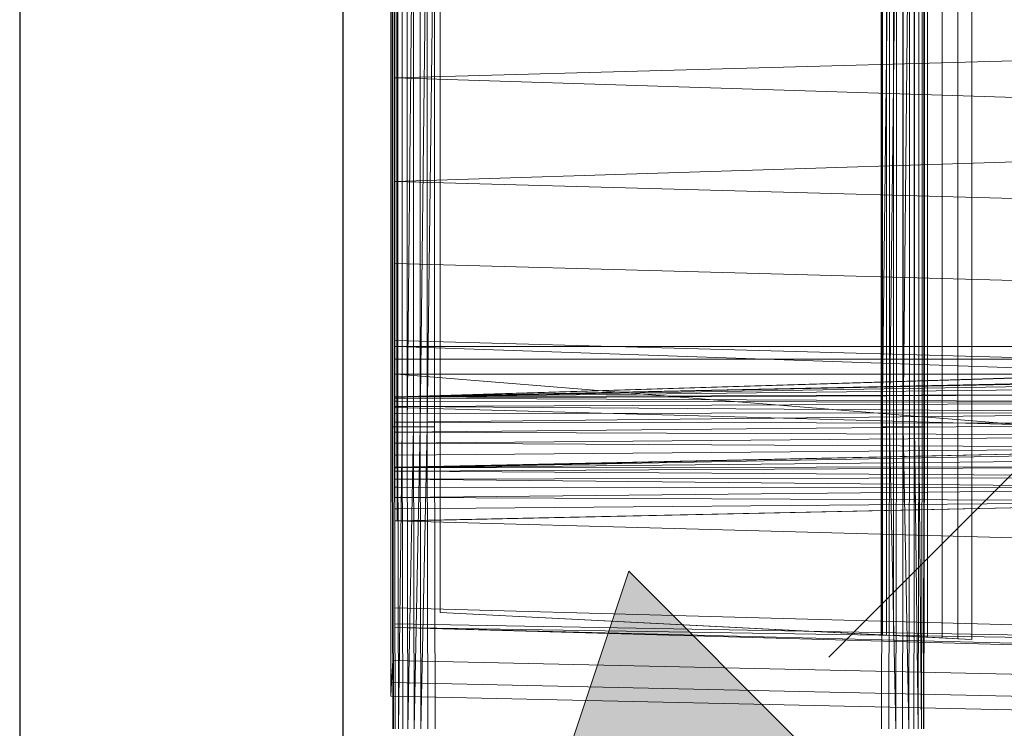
# Model space of a CAD drawing. Header units: metres. Extents: x 397.7 to 427.5, y 12.7 to 28.4.
# Tile 83 of 128: x 407.44 to 407.744, y 27.046 to 27.265. Entities that reach past the tile are written whole.
import ezdxf

# ---------------------------------------------------------------- set-up
doc = ezdxf.new("R2010")
doc.units = ezdxf.units.M
for name, color, linetype, lineweight in [('A-DETL-____-MBND', 7, 'Continuous', 18), ('A-DETL-GENF-OTLN', 7, 'Continuous', 18), ('A-WALL-____-MCUT', 7, 'Continuous', 25), ('A-WALL-____-OTLN', 7, 'Continuous', 25)]:
    doc.layers.add(name, color=color, linetype=linetype, lineweight=lineweight)

# ---------------------------------------------------------------- blocks, each defined once
blk = doc.blocks.new('Family - Inodor P5-151237-08_ENLLUMENAT_P5')
at = {"layer": 'A-DETL-____-MBND', "color": 253, "true_color": 0xaaaaaa}
for p, q in [((0.00056, 0.01465), (0.00056, 0.38826)), ((0.00056, 0.01465), (0.00056, 0.38826)), ((0.16489, 0.38826), (0.16489, 0.01465)), ((0.16489, 0.38826), (0.16489, 0.01465)), ((0, 0.36417), (0, 0.03582)), ((0, 0.03582), (0, 0.36417)), ((0.00056, 0.36417), (0.00056, 0.03582)), ((0.00056, 0.03582), (0.00056, 0.36417)), ((0.15161, 0.36098), (0.15161, 0.0437)), ((0.15205, 0.361), (0.15205, 0.04368)), ((0.15334, 0.36106), (0.15334, 0.04361)), ((0.15546, 0.36117), (0.15546, 0.04351)), ((0.15833, 0.36132), (0.15833, 0.04336)), ((0.16188, 0.3615), (0.16187, 0.04318)), ((0.16598, 0.36171), (0.16598, 0.04297)), ((0.17052, 0.36194), (0.17052, 0.04274)), ((0.17536, 0.36218), (0.17536, 0.04249)), ((0.17966, 0.04228), (0.17966, 0.3624)), ((0.01521, 0.35403), (0.01521, 0.05064)), ((0.01521, 0.35403), (0.01521, 0.05064)), ((0.00036, 0.10805), (0.00036, 0.29485)), ((0.00036, 0.10805), (0.00036, 0.29485)), ((0.00056, 0.10805), (0.00056, 0.29485)), ((0.00056, 0.29485), (0.00056, 0.10805)), ((0.00056, 0.10805), (0.00056, 0.29485)), ((0.00116, 0.10805), (0.00116, 0.29485)), ((0.00116, 0.29485), (0.00116, 0.10805)), ((0.00116, 0.10805), (0.00116, 0.29485)), ((0.00213, 0.10805), (0.00213, 0.29485)), ((0.00213, 0.29485), (0.00213, 0.10805)), ((0.00213, 0.10805), (0.00213, 0.29485)), ((0.00345, 0.10805), (0.00345, 0.29485)), ((0.00345, 0.29485), (0.00345, 0.10805)), ((0.00345, 0.10805), (0.00345, 0.29485)), ((0.00508, 0.10805), (0.00508, 0.29485)), ((0.00508, 0.29485), (0.00508, 0.10805)), ((0.00696, 0.29485), (0.00508, 0.10805)), ((0.00508, 0.10805), (0.00508, 0.29485)), ((0.00508, 0.10805), (0.00696, 0.29485)), ((0.00696, 0.10805), (0.00696, 0.29485)), ((0.00696, 0.10805), (0.00696, 0.29485)), ((0.00696, 0.10805), (0.00696, 0.29485)), ((0.00904, 0.10805), (0.00904, 0.29485)), ((0.00904, 0.29485), (0.00904, 0.10805)), ((0.01126, 0.29485), (0.00904, 0.10805)), ((0.00904, 0.10805), (0.00904, 0.29485)), ((0.00904, 0.10805), (0.01126, 0.29485)), ((0.01126, 0.10805), (0.01126, 0.29485)), ((0.01354, 0.29485), (0.01126, 0.10805)), ((0.01126, 0.10805), (0.01126, 0.29485)), ((0.01126, 0.10805), (0.01126, 0.29485)), ((0.01126, 0.10805), (0.01354, 0.29485)), ((0.01354, 0.10805), (0.01354, 0.29485)), ((0.01354, 0.29485), (0.01354, 0.10805)), ((0.01354, 0.10805), (0.01354, 0.29485)), ((0.15191, 0.10805), (0.15191, 0.29485)), ((0.15191, 0.29485), (0.15191, 0.10805)), ((0.15419, 0.29485), (0.15191, 0.10805)), ((0.15191, 0.10805), (0.15191, 0.29485)), ((0.15191, 0.10805), (0.15419, 0.29485)), ((0.15419, 0.10805), (0.15419, 0.29485)), ((0.15641, 0.29485), (0.15419, 0.10805)), ((0.15419, 0.10805), (0.15419, 0.29485)), ((0.15419, 0.10805), (0.15419, 0.29485)), ((0.15419, 0.10805), (0.15641, 0.29485)), ((0.15641, 0.10805), (0.15641, 0.29485)), ((0.15641, 0.10805), (0.15641, 0.29485)), ((0.15641, 0.10805), (0.15641, 0.29485)), ((0.15849, 0.10805), (0.15849, 0.29485)), ((0.15849, 0.29485), (0.15849, 0.10805)), ((0.16037, 0.29485), (0.15849, 0.10805)), ((0.15849, 0.10805), (0.15849, 0.29485)), ((0.15849, 0.10805), (0.16037, 0.29485)), ((0.16037, 0.10805), (0.16037, 0.29485)), ((0.16037, 0.10805), (0.16037, 0.29485)), ((0.16037, 0.10805), (0.16037, 0.29485)), ((0.162, 0.10805), (0.162, 0.29485)), ((0.162, 0.29485), (0.162, 0.10805)), ((0.162, 0.10805), (0.162, 0.29485)), ((0.16332, 0.10805), (0.16332, 0.29485)), ((0.16332, 0.29485), (0.16332, 0.10805)), ((0.16332, 0.10805), (0.16332, 0.29485)), ((0.16429, 0.10805), (0.16429, 0.29485)), ((0.16429, 0.29485), (0.16429, 0.10805)), ((0.16429, 0.10805), (0.16429, 0.29485)), ((0.16489, 0.10805), (0.16489, 0.29485)), ((0.16489, 0.29485), (0.16489, 0.10805)), ((0.16489, 0.10805), (0.16489, 0.29485)), ((0.16509, 0.29485), (0.16509, 0.10805)), ((0.16509, 0.29485), (0.16509, 0.10805)), ((0.00127, 0.11722), (0.00127, 0.28262)), ((0.00127, 0.13284), (0.00127, 0.26701)), ((0.00127, 0.267), (0.00127, 0.13339)), ((0.00186, 0.13288), (0.00186, 0.26697)), ((0.00186, 0.13288), (0.00186, 0.26697)), ((0.00186, 0.26697), (0.00186, 0.13288)), ((0.00186, 0.13288), (0.00186, 0.26697)), ((0.00127, 0.2159), (0.00127, 0.24131)), ((0.51095, 0.22997), (0.00127, 0.2159)), ((0.51095, 0.19991), (0.00127, 0.2159)), ((0.00127, 0.18393), (0.00127, 0.2159)), ((0.51095, 0.19991), (0.00127, 0.18393)), ((0.51095, 0.16986), (0.00127, 0.18393)), ((0.00127, 0.15852), (0.00127, 0.18393)), ((0.51095, 0.14444), (0.00127, 0.15852)), ((0.00127, 0.13475), (0.00127, 0.15852)), ((0.51095, 0.12067), (0.00127, 0.13475)), ((0.00127, 0.11399), (0.00127, 0.13475)), ((0.52327, 0.1334), (0.00127, 0.11723)), ((0.00127, 0.13339), (0.00127, 0.13285)), ((0.00186, 0.13288), (0.00127, 0.13284)), ((0.00186, 0.13288), (0.00127, 0.13284)), ((0.00186, 0.13288), (0.00127, 0.13285)), ((0.00186, 0.13288), (0.00127, 0.13285)), ((0.00127, 0.13285), (0.00127, 0.12897)), ((0.00127, 0.13284), (0.00127, 0.11728)), ((0.28176, 0.13288), (0.00186, 0.13288)), ((0.28176, 0.13288), (0.00186, 0.13288)), ((0.28176, 0.12326), (0.00186, 0.13288)), ((0.00186, 0.13288), (0.00187, 0.11726)), ((0.28176, 0.12326), (0.00186, 0.13288)), ((0.00187, 0.11726), (0.00186, 0.13288)), ((0.00186, 0.13288), (0.28176, 0.13288)), ((0.28176, 0.13288), (0.00186, 0.13288)), ((0.00186, 0.12899), (0.00186, 0.13288)), ((0.00186, 0.13288), (0.00186, 0.12899)), ((0.00187, 0.11726), (0.52327, 0.1334)), ((0.00187, 0.11726), (0.52327, 0.1334)), ((0.00187, 0.11726), (0.51154, 0.13288)), ((0.00187, 0.11726), (0.51154, 0.13288)), ((0.00186, 0.12899), (0.00127, 0.12897)), ((0.00186, 0.12899), (0.00127, 0.12897)), ((0.00127, 0.12897), (0.00127, 0.12431)), ((0.00186, 0.12899), (0.28176, 0.12899)), ((0.28176, 0.12899), (0.00186, 0.12899)), ((0.00186, 0.12431), (0.00186, 0.12899)), ((0.00186, 0.12899), (0.00186, 0.12431)), ((0.00186, 0.12431), (0.00127, 0.12431)), ((0.00127, 0.12431), (0.00186, 0.12431)), ((0.00127, 0.12431), (0.00127, 0.1243)), ((0.00186, 0.12431), (0.00127, 0.1243)), ((0.00127, 0.1243), (0.00186, 0.12431)), ((0.00186, 0.12431), (0.00127, 0.12428)), ((0.00186, 0.12431), (0.00127, 0.12428)), ((0.00127, 0.1243), (0.00127, 0.12428)), ((0.00127, 0.12428), (0.00127, 0.09539)), ((0.00186, 0.12431), (0.28176, 0.12431)), ((0.28176, 0.12431), (0.00186, 0.12431)), ((0.28175, 0.10165), (0.00186, 0.12431)), ((0.00186, 0.12431), (0.00192, 0.09531)), ((0.28175, 0.10165), (0.00186, 0.12431)), ((0.00192, 0.09531), (0.00186, 0.12431)), ((0.28176, 0.12326), (0.00187, 0.11726)), ((0.00187, 0.11726), (0.28176, 0.12326)), ((0.00187, 0.11726), (0.28176, 0.12326)), ((0.00187, 0.11726), (0.28176, 0.12326)), ((0.28176, 0.12295), (0.00187, 0.11726)), ((0.00187, 0.11726), (0.28176, 0.12295)), ((0.28176, 0.12197), (0.00187, 0.11726)), ((0.00187, 0.11726), (0.28176, 0.12197)), ((0.28176, 0.12037), (0.00187, 0.11726)), ((0.00187, 0.11726), (0.28176, 0.12037)), ((0.00187, 0.11726), (0.00127, 0.11728)), ((0.00127, 0.11728), (0.00187, 0.11726)), ((0.00127, 0.11728), (0.00127, 0.11723)), ((0.00187, 0.11726), (0.00127, 0.11723)), ((0.00187, 0.11726), (0.00127, 0.11723)), ((0.00127, 0.11722), (0.00187, 0.11726)), ((0.00187, 0.11726), (0.00127, 0.11722)), ((0.00127, 0.11722), (0.00127, 0.11691)), ((0.00187, 0.11694), (0.00127, 0.11691)), ((0.00187, 0.11694), (0.00127, 0.11691)), ((0.00127, 0.11691), (0.00127, 0.11594)), ((0.00187, 0.11596), (0.00127, 0.11594)), ((0.00187, 0.11596), (0.00127, 0.11594)), ((0.00127, 0.11594), (0.00127, 0.11434)), ((0.28176, 0.11819), (0.00187, 0.11726)), ((0.00187, 0.11694), (0.28176, 0.11819)), ((0.00187, 0.11726), (0.28176, 0.11819)), ((0.00187, 0.11694), (0.28176, 0.11819)), ((0.00187, 0.11694), (0.00187, 0.11726)), ((0.00187, 0.11726), (0.00187, 0.11694)), ((0.28176, 0.11552), (0.00187, 0.11694)), ((0.28176, 0.11552), (0.00187, 0.11694)), ((0.00187, 0.11596), (0.00187, 0.11694)), ((0.00187, 0.11694), (0.00187, 0.11596)), ((0.28176, 0.11552), (0.00187, 0.11596)), ((0.28176, 0.11552), (0.00187, 0.11596)), ((0.00187, 0.11436), (0.00187, 0.11596)), ((0.00187, 0.11596), (0.00187, 0.11436)), ((0.00187, 0.11436), (0.00127, 0.11434)), ((0.00187, 0.11436), (0.00127, 0.11434)), ((0.00127, 0.11434), (0.00127, 0.11218)), ((0.51095, 0.09991), (0.00127, 0.11399)), ((0.00127, 0.07896), (0.00127, 0.11399)), ((0.28176, 0.11552), (0.00187, 0.11436)), ((0.00187, 0.11436), (0.28176, 0.11552)), ((0.28176, 0.11242), (0.00187, 0.11436)), ((0.28176, 0.11242), (0.00187, 0.11436)), ((0.00187, 0.11219), (0.00187, 0.11436)), ((0.00187, 0.11436), (0.00187, 0.11219)), ((0.00187, 0.11219), (0.00127, 0.11218)), ((0.00187, 0.11219), (0.00127, 0.11218)), ((0.00127, 0.11218), (0.00127, 0.10951)), ((0.28176, 0.11242), (0.00187, 0.11219)), ((0.00187, 0.10951), (0.28176, 0.11242)), ((0.00187, 0.11219), (0.28176, 0.11242)), ((0.00187, 0.10951), (0.28176, 0.11242)), ((0.00187, 0.10951), (0.00187, 0.11219)), ((0.00187, 0.11219), (0.00187, 0.10951)), ((0.00056, 0.10805), (0.00036, 0.10805)), ((0.00056, 0.01465), (0.00036, 0.10805)), ((0.00036, 0.10805), (0.00056, 0.10805)), ((0.00056, 0.10805), (0.00036, 0.10805)), ((0.00056, 0.01465), (0.00036, 0.10805)), ((0.00116, 0.10805), (0.00056, 0.10805)), ((0.00076, 0.01465), (0.00056, 0.10805)), ((0.00056, 0.10805), (0.00116, 0.10805)), ((0.00056, 0.10805), (0.00056, 0.01465)), ((0.00116, 0.10805), (0.00056, 0.10805)), ((0.00076, 0.01465), (0.00056, 0.10805)), ((0.00076, 0.01465), (0.00056, 0.10805)), ((0.00056, 0.01465), (0.00056, 0.10805)), ((0.00213, 0.10805), (0.00116, 0.10805)), ((0.00136, 0.01465), (0.00116, 0.10805)), ((0.00116, 0.10805), (0.00213, 0.10805)), ((0.00116, 0.10805), (0.00136, 0.01465)), ((0.00213, 0.10805), (0.00116, 0.10805)), ((0.00136, 0.01465), (0.00116, 0.10805)), ((0.00187, 0.10951), (0.00127, 0.10951)), ((0.00127, 0.10951), (0.00187, 0.10951)), ((0.00187, 0.10951), (0.00127, 0.10951)), ((0.00187, 0.10951), (0.00127, 0.10951)), ((0.00127, 0.10951), (0.00127, 0.10642)), ((0.28176, 0.10898), (0.00187, 0.10951)), ((0.28176, 0.10898), (0.00187, 0.10951)), ((0.00187, 0.10641), (0.00187, 0.10951)), ((0.00187, 0.10951), (0.00187, 0.10641)), ((0.28176, 0.10898), (0.00187, 0.10641)), ((0.00187, 0.10641), (0.28176, 0.10898)), ((0.00345, 0.10805), (0.00213, 0.10805)), ((0.00233, 0.01465), (0.00213, 0.10805)), ((0.00213, 0.10805), (0.00345, 0.10805)), ((0.00213, 0.10805), (0.00233, 0.01465)), ((0.00345, 0.10805), (0.00213, 0.10805)), ((0.00233, 0.01465), (0.00213, 0.10805)), ((0.00345, 0.10805), (0.00233, 0.01465)), ((0.00233, 0.01465), (0.00345, 0.10805)), ((0.00365, 0.01465), (0.00345, 0.10805)), ((0.00345, 0.10805), (0.00508, 0.10805)), ((0.00508, 0.10805), (0.00345, 0.10805)), ((0.00365, 0.01465), (0.00345, 0.10805)), ((0.00365, 0.01465), (0.00345, 0.10805)), ((0.00528, 0.01465), (0.00508, 0.10805)), ((0.00696, 0.10805), (0.00508, 0.10805)), ((0.00508, 0.10805), (0.00528, 0.01465)), ((0.00696, 0.10805), (0.00508, 0.10805)), ((0.00528, 0.01465), (0.00508, 0.10805)), ((0.00696, 0.10805), (0.00528, 0.01465)), ((0.00528, 0.01465), (0.00696, 0.10805)), ((0.00716, 0.01465), (0.00696, 0.10805)), ((0.00696, 0.10805), (0.00904, 0.10805)), ((0.00904, 0.10805), (0.00696, 0.10805)), ((0.00716, 0.01465), (0.00696, 0.10805)), ((0.00716, 0.01465), (0.00696, 0.10805)), ((0.00904, 0.10805), (0.00716, 0.01465)), ((0.00716, 0.01465), (0.00904, 0.10805)), ((0.00924, 0.01465), (0.00904, 0.10805)), ((0.01126, 0.10805), (0.00904, 0.10805)), ((0.01126, 0.10805), (0.00904, 0.10805)), ((0.00924, 0.01465), (0.00904, 0.10805)), ((0.00924, 0.01465), (0.00904, 0.10805)), ((0.01126, 0.10805), (0.00924, 0.01465)), ((0.00924, 0.01465), (0.01126, 0.10805)), ((0.01146, 0.01465), (0.01126, 0.10805)), ((0.01354, 0.10805), (0.01126, 0.10805)), ((0.01354, 0.10805), (0.01126, 0.10805)), ((0.01146, 0.01465), (0.01126, 0.10805)), ((0.01146, 0.01465), (0.01126, 0.10805)), ((0.01374, 0.01465), (0.01354, 0.10805)), ((0.01354, 0.10805), (0.01374, 0.01465)), ((0.01354, 0.10805), (0.01374, 0.01465)), ((0.15171, 0.01465), (0.15191, 0.10805)), ((0.15191, 0.10805), (0.15171, 0.01465)), ((0.15191, 0.10805), (0.15171, 0.01465)), ((0.15419, 0.10805), (0.15191, 0.10805)), ((0.15419, 0.10805), (0.15191, 0.10805)), ((0.15419, 0.10805), (0.15399, 0.01465)), ((0.15419, 0.10805), (0.15399, 0.01465)), ((0.15399, 0.01465), (0.15419, 0.10805)), ((0.15641, 0.10805), (0.15419, 0.10805)), ((0.15641, 0.10805), (0.15419, 0.10805)), ((0.15621, 0.01465), (0.15419, 0.10805)), ((0.15621, 0.01465), (0.15419, 0.10805)), ((0.15641, 0.10805), (0.15621, 0.01465)), ((0.15641, 0.10805), (0.15621, 0.01465)), ((0.15641, 0.10805), (0.15621, 0.01465)), ((0.15641, 0.10805), (0.15849, 0.10805)), ((0.15849, 0.10805), (0.15641, 0.10805)), ((0.15849, 0.10805), (0.15829, 0.01465)), ((0.15849, 0.10805), (0.15829, 0.01465)), ((0.15829, 0.01465), (0.15849, 0.10805)), ((0.16037, 0.10805), (0.15849, 0.10805)), ((0.16037, 0.10805), (0.15849, 0.10805)), ((0.16017, 0.01465), (0.15849, 0.10805)), ((0.16017, 0.01465), (0.15849, 0.10805)), ((0.16037, 0.10805), (0.16017, 0.01465)), ((0.16037, 0.10805), (0.16017, 0.01465)), ((0.16037, 0.10805), (0.16017, 0.01465)), ((0.16037, 0.10805), (0.162, 0.10805)), ((0.162, 0.10805), (0.16037, 0.10805)), ((0.162, 0.10805), (0.1618, 0.01465)), ((0.162, 0.10805), (0.1618, 0.01465)), ((0.1618, 0.01465), (0.162, 0.10805)), ((0.16332, 0.10805), (0.162, 0.10805)), ((0.162, 0.10805), (0.16332, 0.10805)), ((0.16332, 0.10805), (0.162, 0.10805)), ((0.16312, 0.01465), (0.162, 0.10805)), ((0.16312, 0.01465), (0.162, 0.10805)), ((0.16332, 0.10805), (0.16312, 0.01465)), ((0.16332, 0.10805), (0.16312, 0.01465)), ((0.16312, 0.01465), (0.16332, 0.10805)), ((0.16429, 0.10805), (0.16332, 0.10805)), ((0.16332, 0.10805), (0.16429, 0.10805)), ((0.16429, 0.10805), (0.16332, 0.10805)), ((0.16409, 0.01465), (0.16332, 0.10805)), ((0.16409, 0.01465), (0.16332, 0.10805)), ((0.16429, 0.10805), (0.16409, 0.01465)), ((0.16429, 0.10805), (0.16409, 0.01465)), ((0.16429, 0.10805), (0.16409, 0.01465)), ((0.16489, 0.10805), (0.16429, 0.10805)), ((0.16429, 0.10805), (0.16489, 0.10805)), ((0.16489, 0.10805), (0.16429, 0.10805)), ((0.16489, 0.10805), (0.16469, 0.01465)), ((0.16489, 0.10805), (0.16469, 0.01465)), ((0.16469, 0.01465), (0.16489, 0.10805)), ((0.16509, 0.10805), (0.16489, 0.10805)), ((0.16509, 0.10805), (0.16489, 0.01465)), ((0.16489, 0.10805), (0.16509, 0.10805)), ((0.16509, 0.10805), (0.16489, 0.01465)), ((0.16509, 0.10805), (0.16489, 0.10805)), ((0.16489, 0.01465), (0.16489, 0.10805)), ((0.16489, 0.01465), (0.16489, 0.10805)), ((0.00187, 0.10641), (0.00127, 0.10642)), ((0.00127, 0.10642), (0.00187, 0.10641)), ((0.00127, 0.10642), (0.00127, 0.10642)), ((0.00187, 0.10641), (0.00127, 0.10642)), ((0.00127, 0.10642), (0.00187, 0.10641)), ((0.00127, 0.10642), (0.00127, 0.10641)), ((0.00187, 0.10641), (0.00127, 0.10641)), ((0.00187, 0.10641), (0.00127, 0.10641)), ((0.00127, 0.10641), (0.00127, 0.10299)), ((0.28176, 0.10533), (0.00187, 0.10641)), ((0.00187, 0.10641), (0.00187, 0.10298)), ((0.28176, 0.10533), (0.00187, 0.10641)), ((0.00187, 0.10298), (0.00187, 0.10641)), ((0.28176, 0.10533), (0.00187, 0.10298)), ((0.00187, 0.10298), (0.28176, 0.10533)), ((0.00187, 0.10298), (0.00127, 0.10299)), ((0.00127, 0.10299), (0.00187, 0.10298)), ((0.00127, 0.10299), (0.00127, 0.10298)), ((0.00187, 0.10298), (0.00127, 0.10298)), ((0.00127, 0.10298), (0.00187, 0.10298)), ((0.00127, 0.10298), (0.00127, 0.10297)), ((0.00187, 0.10298), (0.00127, 0.10297)), ((0.00187, 0.10298), (0.00127, 0.10297)), ((0.00127, 0.10297), (0.00127, 0.09933)), ((0.28176, 0.10156), (0.00127, 0.09542)), ((0.28176, 0.10156), (0.00187, 0.10298)), ((0.28176, 0.10156), (0.00187, 0.10298)), ((0.00187, 0.09932), (0.00187, 0.10298)), ((0.00187, 0.10298), (0.00187, 0.09932)), ((0.28176, 0.10156), (0.00187, 0.09932)), ((0.00187, 0.09555), (0.28176, 0.10156)), ((0.00187, 0.09932), (0.28176, 0.10156)), ((0.00187, 0.09555), (0.28176, 0.10156)), ((0.28175, 0.10165), (0.00192, 0.09531)), ((0.00192, 0.09531), (0.28175, 0.10165)), ((0.28181, 0.10065), (0.00192, 0.09531)), ((0.00192, 0.09531), (0.28181, 0.10065)), ((0.00187, 0.09932), (0.00127, 0.09933)), ((0.00127, 0.09933), (0.00187, 0.09932)), ((0.00127, 0.09933), (0.00127, 0.09932)), ((0.00187, 0.09932), (0.00127, 0.09932)), ((0.00187, 0.09932), (0.00127, 0.09932)), ((0.00127, 0.09932), (0.00127, 0.09556)), ((0.00187, 0.09555), (0.00187, 0.09932)), ((0.00187, 0.09932), (0.00187, 0.09555)), ((0.28181, 0.0982), (0.00192, 0.09531)), ((0.00192, 0.09531), (0.28181, 0.0982)), ((0.00187, 0.09555), (0.00127, 0.09556)), ((0.00127, 0.09556), (0.00187, 0.09555)), ((0.00127, 0.09556), (0.00127, 0.09555)), ((0.00187, 0.09555), (0.00127, 0.09552)), ((0.00187, 0.09555), (0.00127, 0.09555)), ((0.00127, 0.09555), (0.00187, 0.09555)), ((0.00127, 0.09555), (0.00127, 0.09553)), ((0.00187, 0.09555), (0.00127, 0.09553)), ((0.00127, 0.09553), (0.00187, 0.09555)), ((0.00187, 0.09555), (0.00127, 0.09552)), ((0.00127, 0.09553), (0.00127, 0.09552)), ((0.00127, 0.09552), (0.00127, 0.09542)), ((0.00192, 0.09531), (0.00127, 0.09539)), ((0.00127, 0.09539), (0.00192, 0.09531)), ((0.00127, 0.09539), (0.00127, 0.09528)), ((0.00192, 0.09531), (0.00127, 0.09528)), ((0.00192, 0.09531), (0.00127, 0.09528)), ((0.00127, 0.09528), (0.00127, 0.09428)), ((0.28181, 0.09576), (0.00192, 0.09531)), ((0.00192, 0.09431), (0.28181, 0.09576)), ((0.00192, 0.09531), (0.28181, 0.09576)), ((0.00192, 0.09431), (0.28181, 0.09576)), ((0.00192, 0.09431), (0.00192, 0.09531)), ((0.00192, 0.09531), (0.00192, 0.09431)), ((0.00192, 0.09431), (0.00127, 0.09428)), ((0.00192, 0.09431), (0.00127, 0.09428)), ((0.00127, 0.09428), (0.00127, 0.09183)), ((0.00192, 0.09185), (0.00127, 0.09183)), ((0.00192, 0.09185), (0.00127, 0.09183)), ((0.00127, 0.09183), (0.00127, 0.08941)), ((0.28181, 0.09248), (0.00192, 0.09431)), ((0.28181, 0.09248), (0.00192, 0.09431)), ((0.00192, 0.09185), (0.00192, 0.09431)), ((0.00192, 0.09431), (0.00192, 0.09185)), ((0.28181, 0.09248), (0.00192, 0.09185)), ((0.00192, 0.09185), (0.28181, 0.09248)), ((0.28181, 0.08906), (0.00192, 0.09185)), ((0.28181, 0.08906), (0.00192, 0.09185)), ((0.00192, 0.08942), (0.00192, 0.09185)), ((0.00192, 0.09185), (0.00192, 0.08942)), ((0.00192, 0.08942), (0.00127, 0.08941)), ((0.00192, 0.08942), (0.00127, 0.08941)), ((0.00127, 0.08941), (0.00127, 0.08614)), ((0.28181, 0.08906), (0.00192, 0.08942)), ((0.28181, 0.08906), (0.00192, 0.08942)), ((0.00192, 0.08614), (0.00192, 0.08942)), ((0.00192, 0.08942), (0.00192, 0.08614)), ((0.28181, 0.08906), (0.00192, 0.08614)), ((0.00192, 0.08614), (0.28181, 0.08906)), ((0.00192, 0.08614), (0.00127, 0.08614)), ((0.00127, 0.08614), (0.00192, 0.08614)), ((0.00127, 0.08614), (0.00127, 0.08614)), ((0.00192, 0.08614), (0.00127, 0.08614)), ((0.00192, 0.08614), (0.00127, 0.08614)), ((0.00127, 0.08614), (0.00127, 0.08273)), ((0.28181, 0.08497), (0.00192, 0.08614)), ((0.00192, 0.08614), (0.00192, 0.08272)), ((0.28181, 0.08497), (0.00192, 0.08614)), ((0.00192, 0.08272), (0.00192, 0.08614)), ((0.28181, 0.08497), (0.00127, 0.07882)), ((0.00192, 0.08272), (0.00127, 0.08273)), ((0.00127, 0.08273), (0.00192, 0.08272)), ((0.00127, 0.08273), (0.00127, 0.08272)), ((0.00192, 0.08272), (0.00127, 0.08272)), ((0.00127, 0.08272), (0.00192, 0.08272)), ((0.00127, 0.08272), (0.00127, 0.08271)), ((0.00192, 0.08272), (0.00127, 0.08271)), ((0.00192, 0.08272), (0.00127, 0.08271)), ((0.00127, 0.08271), (0.00127, 0.07897)), ((0.28181, 0.08497), (0.00192, 0.08272)), ((0.00192, 0.07896), (0.28181, 0.08497)), ((0.00192, 0.08272), (0.28181, 0.08497)), ((0.00192, 0.07896), (0.28181, 0.08497)), ((0.00192, 0.07896), (0.00192, 0.08272)), ((0.00192, 0.08272), (0.00192, 0.07896)), ((0.00192, 0.07896), (0.00127, 0.07897)), ((0.00127, 0.07897), (0.00192, 0.07896)), ((0.00127, 0.07897), (0.00127, 0.07896)), ((0.51095, 0.06488), (0.00127, 0.07896)), ((0.00127, 0.05207), (0.00127, 0.07896)), ((0.00192, 0.07896), (0.00127, 0.07894)), ((0.00192, 0.07896), (0.00127, 0.07896)), ((0.00127, 0.07896), (0.00192, 0.07896)), ((0.00127, 0.07896), (0.00127, 0.07894)), ((0.00192, 0.07896), (0.00127, 0.07894)), ((0.00127, 0.07894), (0.00192, 0.07896)), ((0.00192, 0.07896), (0.00127, 0.07894)), ((0.00127, 0.07894), (0.00127, 0.07882)), ((0.00127, 0.07894), (0.00127, 0.07894)), ((0.51095, 0.03799), (0.00127, 0.05207)), ((0.00127, 0.04712), (0.00127, 0.05207)), ((0.01521, 0.05064), (0.15161, 0.0437)), ((0.17966, 0.04228), (0.01521, 0.05064)), ((0.51095, 0.03799), (0.00127, 0.04712)), ((0.00127, 0.04594), (0.00127, 0.04712)), ((0.51095, 0.03799), (0.00127, 0.04594)), ((0.51095, 0.03305), (0.00127, 0.04594)), ((0.51095, 0.03186), (0.00127, 0.04594)), ((0.15161, 0.0437), (0.15205, 0.04368)), ((0.15205, 0.04368), (0.15334, 0.04361)), ((0.15334, 0.04361), (0.15546, 0.04351)), ((0.15546, 0.04351), (0.15833, 0.04336)), ((0.15833, 0.04336), (0.16187, 0.04318)), ((0.16187, 0.04318), (0.16598, 0.04297)), ((0.16598, 0.04297), (0.17052, 0.04274)), ((0.17052, 0.04274), (0.17536, 0.04249)), ((0.17536, 0.04249), (0.17966, 0.04228)), ((0, 0.03582), (0, 0.02899)), ((0, 0.02899), (0, 0.03582)), ((0.00056, 0.03582), (0.00022, 0.02899)), ((0.00022, 0.02899), (0.00056, 0.03582)), ((0.00056, 0.03582), (0.31998, 0.0287)), ((0.00056, 0.03582), (0.31998, 0.0287)), ((0.00022, 0.02899), (0, 0.02477)), ((0, 0.02477), (0.00022, 0.02899)), ((0, 0.02899), (0, 0.02477)), ((0, 0.02477), (0, 0.02899)), ((0.00022, 0.02899), (0.31971, 0.02187)), ((0.00022, 0.02899), (0.31971, 0.02187)), ((0, 0.02477), (0.31954, 0.01764)), ((0, 0.02477), (0.31954, 0.01764))]:
    blk.add_line(p, q, dxfattribs=at)
blk = doc.blocks.new('Family - Evans P5-151822-08_ENLLUMENAT_P5')
at = {"layer": 'A-WALL-____-MCUT', "color": 253, "true_color": 0xaaaaaa}
for p, q in [((1.72, 0.1), (0, 0.1)), ((0, 0), (1.72, 0))]:
    blk.add_line(p, q, dxfattribs=at)
at = {"layer": 'A-WALL-____-OTLN', "color": 253, "true_color": 0xaaaaaa}
for p, q in [((1.72, 0.1), (0, 0.1)), ((0, 0), (1.72, 0))]:
    blk.add_line(p, q, dxfattribs=at)
at = {"layer": 'A-WALL-____-OTLN', "color": 253, "lineweight": 18, "true_color": 0xaaaaaa}
blk.add_line((0, 0), (1.72, 0), dxfattribs=at)
blk = doc.blocks.new('LONDR55-XX_ZZ-ARQ-CAA-M3D-Londres55_ifc-1-08_ENLLUMENAT_P5')
at = {"layer": 'A-DETL-____-MBND', "color": 253, "lineweight": 18, "true_color": 0xaaaaaa}
blk.add_blockref('Family - Inodor P5-151237-08_ENLLUMENAT_P5', (407.55454, 27.03126), dxfattribs=at)
at = {"layer": 'A-WALL-____-OTLN', "color": 253, "lineweight": 18, "true_color": 0xaaaaaa, "rotation": 270}
blk.add_blockref('Family - Evans P5-151822-08_ENLLUMENAT_P5', (407.43973, 27.64946), dxfattribs=at)
blk = doc.blocks.new('ZYR_06_01 Detector Presència Paret - Detector 90º-841973-08_ENLLUMENAT_P5')
at = {"layer": 'A-DETL-GENF-OTLN', "true_color": 0x00c400}
blk.add_hatch(color=92, dxfattribs=at).paths.add_polyline_path([(0, 0), (0.125, 0.25), (-0.125, 0.25)])
at = {"layer": 'A-DETL-GENF-OTLN', "color": 92, "true_color": 0x00c400}
for p, q in [((-0.0625, 0.275), (-0.0625, 0.365)), ((-0.125, 0.25), (0.125, 0.25)), ((0, 0), (-0.125, 0.25)), ((-0.125, 0.25), (0, 0)), ((-0.125, 0.25), (0.125, 0.25))]:
    blk.add_line(p, q, dxfattribs=at)

msp = doc.modelspace()

# ---------------------------------------------------------------- block references
at = {"lineweight": 5}
msp.add_blockref('LONDR55-XX_ZZ-ARQ-CAA-M3D-Londres55_ifc-1-08_ENLLUMENAT_P5', (0, 0), dxfattribs=at)
at = {"layer": 'A-DETL-GENF-OTLN', "color": 92, "true_color": 0x00c400, "rotation": 315.0000000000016}
msp.add_blockref('ZYR_06_01 Detector Presència Paret - Detector 90º-841973-08_ENLLUMENAT_P5', (407.53973, 26.82946), dxfattribs=at)

doc.saveas('drawing.dxf')
